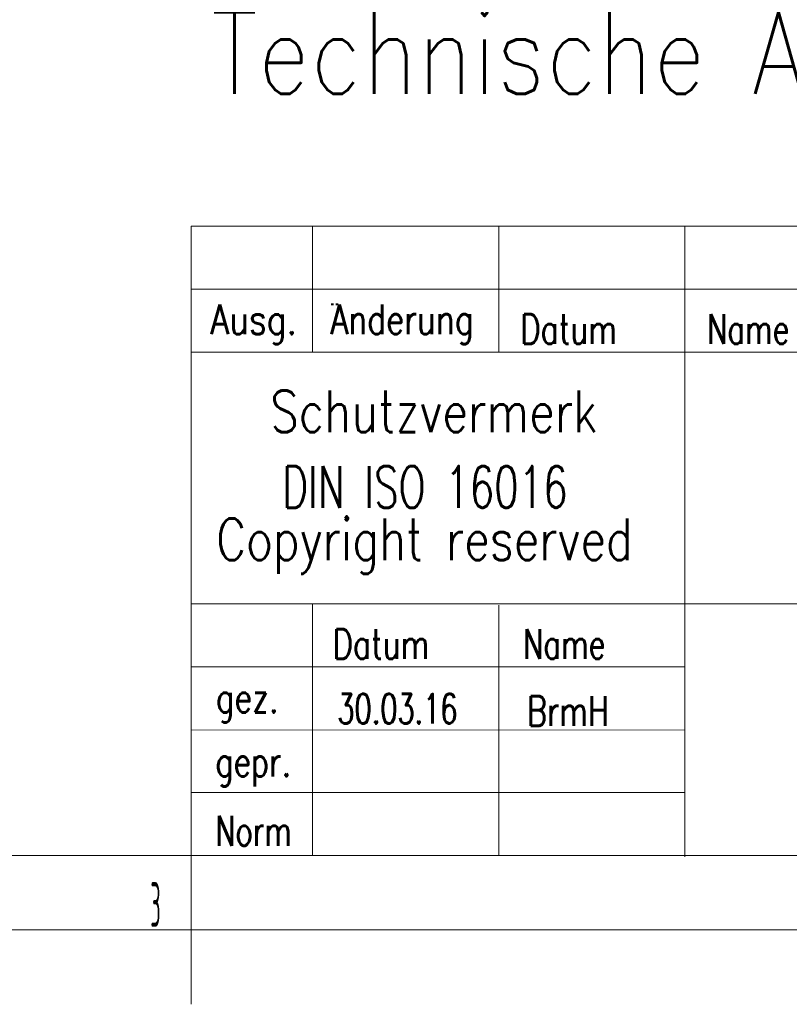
# Model space of a CAD drawing. Header units: millimetres. Extents: x 0 to 1189, y 0 to 841.
# Tile 10 of 26: x 987 to 1039, y 0 to 66. Entities that reach past the tile are written whole.
import ezdxf

# ---------------------------------------------------------------- set-up
doc = ezdxf.new("R2010")
doc.units = ezdxf.units.MM
doc.layers.add('200', color=7, linetype='CONTINUOUS', true_color=0xffffff)
doc.layers.add('220', color=7, linetype='CONTINUOUS', true_color=0xffffff)
doc.styles.add('helios_con_it', font='simplex.shx')
doc.styles.add('helvet', font='simplex.shx')
doc.styles.add('iso-1', font='isocp.shx')
doc.styles.add('latin_extended', font='simplex.shx')

msp = doc.modelspace()

# ---------------------------------------------------------------- linework, layer by layer
at = {"layer": '220', "color": 1, "linetype": 'Continuous', "lineweight": 18}
msp.add_line((999, 52.3), (1179, 52.3), dxfattribs=at)
at = {"layer": '220', "color": 150, "linetype": 'Continuous', "lineweight": 18}
for p, q in [((999, 52.3), (999, 5)), ((1007.16, 43.84), (1007.16, 52.3)), ((1019.675, 43.84), (1019.675, 52.3)), ((1032.187, 52.3), (1032.187, 9.92)), ((999, 43.84), (1179, 43.84)), ((999, 26.92), (1179, 26.92)), ((1007.16, 26.92), (1007.16, 10)), ((1019.675, 26.84), (1019.675, 10)), ((999, 10), (1179, 10))]:
    msp.add_line(p, q, dxfattribs=at)
at = {"layer": '220', "color": 1, "linetype": 'Continuous', "lineweight": 13}
for p, q in [((999, 48.07), (1179, 48.07)), ((1008.42, 46.99), (1008.42, 47.106)), ((1008.472, 47.106), (1008.472, 46.99)), ((1008.538, 47.106), (1008.538, 46.99)), ((1008.735, 46.99), (1008.735, 47.106)), ((1008.787, 47.106), (1008.787, 46.99)), ((1008.853, 47.106), (1008.853, 46.99)), ((999, 22.69), (1032.187, 22.69)), ((999, 18.46), (1032.187, 18.419)), ((999, 14.23), (1032.187, 14.23)), ((999, 10), (10, 10)), ((999, 5), (999, 0))]:
    msp.add_line(p, q, dxfattribs=at)
at = {"layer": '220', "color": 150, "linetype": 'Continuous', "lineweight": 13}
for p, q in [((1032.187, 26.92), (1083.2, 26.92)), ((1032.187, 26.92), (1032.187, 10)), ((1032.187, 10), (1083.2, 10))]:
    msp.add_line(p, q, dxfattribs=at)
at = {"layer": '220', "color": 30, "linetype": 'Continuous', "lineweight": 18}
msp.add_line((5, 5), (1184, 5), dxfattribs=at)

# ---------------------------------------------------------------- texts
at = {"layer": '200', "color": 35, "linetype": 'Continuous', "lineweight": 18, "insert": (1000.334, 59.37), "char_height": 5.5, "attachment_point": 7, "line_spacing_factor": 0.963855, "style": 'latin_extended'}
msp.add_mtext('\\W0.8300;Technische Änderungen vorbehalten!', dxfattribs=at)
at = {"layer": '220', "color": 150, "linetype": 'Continuous', "lineweight": 18, "char_height": 2, "attachment_point": 7, "style": 'latin_extended'}
for s, insert, line_spacing_factor in [('\\W1.0000;', (1008.831, 48.324), 0.963855), ('\\W0.3906; ', (1021.322, 48.353), 0.855422), ('\\W1.0000;', (1033.978, 48.382), 0.963855), ('\\W1.0000;', (1000.514, 48.317), 0.963855), ('\\W0.6730;30.03.16', (1008.827, 18.867), 0.963855), ('\\W0.7483;BrmH', (1021.583, 18.725), 0.963855), ('\\W1.0000;', (1021.583, 14.812), 0.963855), ('\\W0.5469; ', (1008.898, 14.527), 0.963855), ('\\W0.5469; ', (1008.898, 10.543), 0.963855), ('\\W0.5469; ', (1021.654, 10.472), 0.963855), ('\\W1.0000;', (999.836, 5.926), 0.963855), ('\\W1.0000;', (1007.336, 5.926), 0.963855), ('\\W1.0000;', (1024.836, 5.926), 0.963855), ('\\W1.0000;', (1030.836, 5.926), 0.963855)]:
    msp.add_mtext(s, dxfattribs=dict(at, insert=insert, line_spacing_factor=line_spacing_factor))
at = {"layer": '220', "color": 1, "linetype": 'Continuous', "lineweight": 13}
for s, insert, char_height, attachment_point, line_spacing_factor, style in [('\\W0.8182;Ausg.', (1003.198, 44.379), 2, 8, 0.903614, 'helvet'), ('\\W0.7805;Anderung', (1013.177, 44.389), 2, 8, 0.903614, 'helvet'), ('\\W0.7510;Datum', (1024.392, 44.393), 2, 8, 0.903614, 'helvet'), ('\\W0.7249;Name', (1036.458, 44.393), 2, 8, 0.903614, 'helvet'), ('\\W0.7510;Datum', (1011.77, 23.221), 2, 8, 0.903614, 'helvet'), ('\\W0.7249;Name', (1024.084, 23.221), 2, 8, 0.903614, 'helvet'), ('\\W0.7711;gez.', (1000.651, 18.947), 2, 7, 0.903614, 'helvet'), ('\\W0.7525;gepr.', (1000.624, 14.651), 2, 7, 0.903614, 'helvet'), ('\\W0.7137;Norm', (1000.624, 10.662), 2, 7, 0.903614, 'helvet'), ('\\W0.3667;3', (996.593, 5.203), 3, 8, 0.963855, 'iso-1')]:
    msp.add_mtext(s, dxfattribs=dict(at, insert=insert, char_height=char_height, attachment_point=attachment_point, line_spacing_factor=line_spacing_factor, style=style))
at = {"layer": '220', "color": 6, "linetype": 'Continuous', "lineweight": 13, "char_height": 2.8, "line_spacing_factor": 0.963855, "style": 'helios_con_it'}
for s, insert, attachment_point in [('\\W0.7973;Schutzvermerk', (1015.312, 38.459), 8), ('\\W0.6863;DIN ISO 16016', (1005.121, 33.383), 7), ('\\W0.7942;Copyright reserved', (1000.679, 28.934), 7)]:
    msp.add_mtext(s, dxfattribs=dict(at, insert=insert, attachment_point=attachment_point))

doc.saveas('drawing.dxf')
